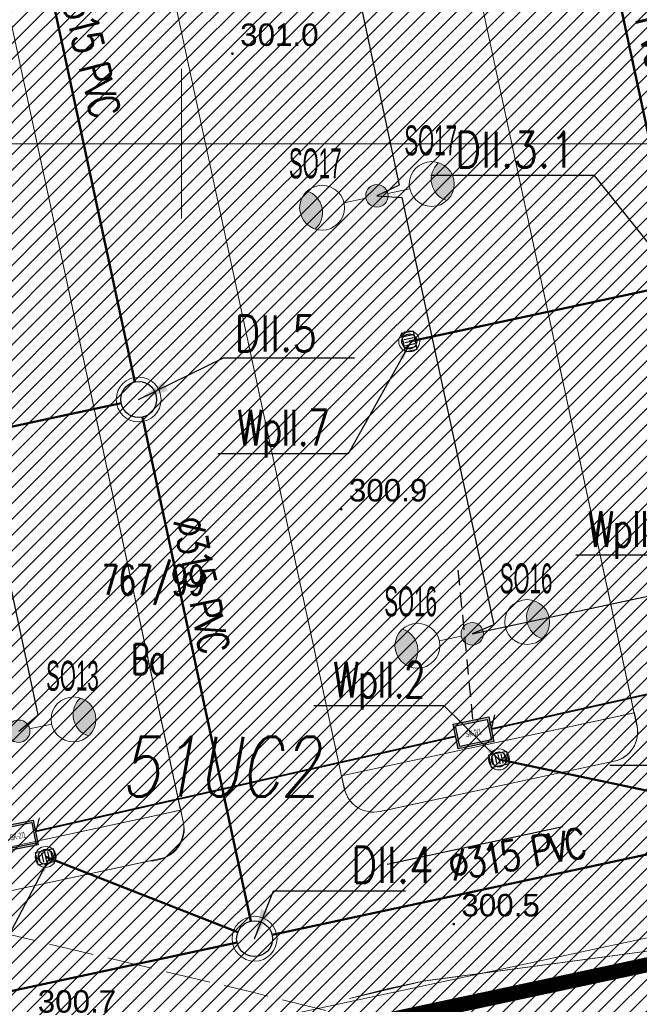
# Model space of a CAD drawing. Header units: metres. Extents: x 6567444 to 13135881, y 5574237 to 11149086.
# Tile 136 of 212: x 6567895 to 6567915, y 5574471 to 5574504. Entities that reach past the tile are written whole.
import ezdxf
from ezdxf.enums import TextEntityAlignment as Align

# ---------------------------------------------------------------- set-up
doc = ezdxf.new("R2010")
doc.units = ezdxf.units.M
for name, pattern in [('_MDCP$1$L_0_06', [2, 1.5, -0.5]), ('_PZT$0$Kropki przerywana 1', [250, 150, -100]), ('GE.I.6640.1.468.2024_MDCP_dodatkowe pomiary_12.03.2026$0$L_0_06', [2, 1.5, -0.5]), ('PT-IE-001 PZT - instal. elektr XREFF$0$SEL_r', [1.5, 1, -0.5])]:
    doc.linetypes.add(name, pattern=pattern)
for name, color, linetype, lineweight in [('_MDCP$0$EGB_DzialkaEwidencyjna', 7, 'Continuous', 18), ('_MDCP$0$EGB_KonturUzytkuGruntowego', 92, 'Continuous', 18), ('_MDCP$0$MP_LINIE_REGULAC', 135, 'Continuous', 40), ('_MDCP$0$OT_Komunikacja', 7, 'Continuous', 18), ('_MDCP$0$OTRN', 7, 'Continuous', 13), ('_MDCP$0$PARRA', 7, 'Continuous', 13), ('_MDCP$1$GES_PrzewodKanalizacyjny', 36, 'Continuous', 18), ('_MDCP$1$PARSI', 7, 'Continuous', 20), ('_Tt_DO_LIKWIDACJI', 7, 'Continuous', 20), ('_TT_KAN_D_II etap', 116, 'Continuous', 50), ('_TT_KAN_D_OPIS_DN', 7, 'Continuous', 30), ('_TT_KAN_D_Opis_PKT_II', 7, 'Continuous', 30), ('_TT_KAN_D_Opis_PKT_wpust', 7, 'Continuous', 30), ('_TT_KAN_D_WPUST', 7, 'Continuous', 25), ('GE.I.6640.1.468.2024_MDCP_dodatkowe pomiary_12.03.2026$0$EGB_DzialkaEwidencyjna', 7, 'Continuous', 18), ('GE.I.6640.1.468.2024_MDCP_dodatkowe pomiary_12.03.2026$0$EGB_KonturUzytkuGruntowego', 92, 'Continuous', 18), ('GE.I.6640.1.468.2024_MDCP_dodatkowe pomiary_12.03.2026$0$GES_PrzewodKanalizacyjny', 36, 'Continuous', 18), ('GE.I.6640.1.468.2024_MDCP_dodatkowe pomiary_12.03.2026$0$MP_LINIE_REGULAC', 135, 'Continuous', 40), ('GE.I.6640.1.468.2024_MDCP_dodatkowe pomiary_12.03.2026$0$OT_Komunikacja', 7, 'Continuous', 18), ('GE.I.6640.1.468.2024_MDCP_dodatkowe pomiary_12.03.2026$0$OTRN', 7, 'Continuous', 13), ('GE.I.6640.1.468.2024_MDCP_dodatkowe pomiary_12.03.2026$0$PARRA', 7, 'Continuous', 13), ('GE.I.6640.1.468.2024_MDCP_dodatkowe pomiary_12.03.2026$0$PARSI', 7, 'Continuous', 20), ('PT-IE-001 PZT - instal. elektr XREFF$0$SEL_kanalizacja_kablowa_nN', 1, 'PT-IE-001 PZT - instal. elektr XREFF$0$SEL_knN', 40), ('PT-IE-001 PZT - instal. elektr XREFF$0$SEL_sieci_kable_nN', 1, 'PT-IE-001 PZT - instal. elektr XREFF$0$SEL_eN', 30), ('PT-IE-001 PZT - instal. elektr XREFF$0$SEL_sieci_oswietlenie_oprawy', 152, 'Continuous', 20), ('PT-IE-001 PZT - instal. elektr XREFF$0$SEL_sieci_pomocnicza_przerywana', 140, 'PT-IE-001 PZT - instal. elektr XREFF$0$SEL_r', 25), ('PT-IE-001 PZT - instal. elektr XREFF$0$SEN_studnia_kablowa_typ', 30, 'Continuous', 20)]:
    doc.layers.add(name, color=color, linetype=linetype, lineweight=lineweight)
for name, color, linetype in [('_MDCP$0$OTRN_O', 7, 'Continuous'), ('FORMA - Arch 01 - PZT 1 Strefy', 7, 'Continuous'), ('GE.I.6640.1.468.2024_MDCP_dodatkowe pomiary_12.03.2026$0$OTRN_O', 7, 'Continuous'), ('PT-IE-001 PZT - instal. elektr XREFF$0$SEL_atrybut_bloku1', 7, 'Continuous'), ('PT-IE-001 PZT - instal. elektr XREFF$0$SEL_atrybut_bloku2', 9, 'Continuous'), ('PT-IE-001 PZT - instal. elektr XREFF$0$SEN_atrybut_bloku1', 7, 'Continuous'), ('PT-IE-001 PZT - instal. elektr XREFF$0$SEN_atrybut_bloku2', 9, 'Continuous')]:
    doc.layers.add(name, color=color, linetype=linetype)
doc.layers.add('PT-IE-001 PZT - instal. elektr XREFF$0$SEL_sieci_kable_nN_oswietlenie', color=7, linetype='PT-IE-001 PZT - instal. elektr XREFF$0$SEL_eNN', lineweight=30, true_color=0xff7a7a)
doc.styles.add('_MDCP$0$BDOT', font='arial.ttf', dxfattribs={"width": 0.9})
doc.styles.add('_MDCP$0$STANDARD', font='simplex.shx')
doc.styles.add('GE.I.6640.1.468.2024_MDCP_dodatkowe pomiary_12.03.2026$0$BDOT', font='arial.ttf', dxfattribs={"width": 0.9})
doc.styles.add('GE.I.6640.1.468.2024_MDCP_dodatkowe pomiary_12.03.2026$0$STANDARD', font='simplex.shx')
doc.styles.add('PT-IE-001 PZT - instal. elektr XREFF$0$ARIAL', font='ARIALN.TTF', dxfattribs={"width": 0.8})
doc.styles.add('PT-IE-001 PZT - instal. elektr XREFF$0$ROMANS', font='ARIALN.TTF', dxfattribs={"width": 0.8})
doc.styles.add('pzt_11-06-2015 (2)$0$RomanS', font='romans.shx')
doc.styles.add('ROMANS', font='romans.shx', dxfattribs={"width": 0.9})
doc.styles.get("Standard").update_dxf_attribs({"font": 'arial.ttf'})
doc.linetypes.add('likwidacja1', pattern='A,0,-1,["X",ROMANS,S=0.6,R=0,X=-0.1,Y=-0.3],-1', length=2)
doc.linetypes.add('PT-IE-001 PZT - instal. elektr XREFF$0$SEL_eN', pattern='A,5,["eN",PT-IE-001 PZT - instal. elektr XREFF$0$ARIAL,S=1,R=0,X=1.8,Y=0.25],5', length=10)
doc.linetypes.add('PT-IE-001 PZT - instal. elektr XREFF$0$SEL_eNN', pattern='A,5,["eNN",PT-IE-001 PZT - instal. elektr XREFF$0$ARIAL,S=1,R=0,X=1.45,Y=0.25],5', length=10)
doc.linetypes.add('PT-IE-001 PZT - instal. elektr XREFF$0$SEL_knN', pattern='A,5,["knN",PT-IE-001 PZT - instal. elektr XREFF$0$ARIAL,S=1,R=0,X=1.8,Y=0.25],5', length=10)
doc.dimstyles.new('ISO-25', dxfattribs={"dimtxt": 2.5, "dimasz": 2.5, "dimexe": 1.25, "dimexo": 0.625, "dimtad": 1, "dimtxsty": 'Standard', "dimcen": 2.5, "dimadec": 0, "dimazin": 0, "dimtfac": 1, "dimtmove": 0, "dimatfit": 3, "dimfxl": 1, "dimarcsym": 0})
pattern_1 = [(45, (0, 0), (-0.265165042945, 0.265165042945), [])]

# ---------------------------------------------------------------- blocks, each defined once
blk = doc.blocks.new('_MDCP$0$OTRN')
at = {"layer": '_MDCP$0$OTRN', "color": 0, "const_width": 0.09}
blk.add_lwpolyline([(-0.045, 0, 1), (0.045, 0, 1)], format="xyb", close=True, dxfattribs=at)
at = {"layer": '_MDCP$0$OTRN_O', "color": 0, "style": '_MDCP$0$BDOT'}
blk.add_attdef('RZEDNA', (0.514, 0.515), '', height=1.5, dxfattribs=at)
blk = doc.blocks.new('_MDCP$0$mzsk_3')
at = {"layer": '_MDCP$1$PARSI', "color": 0}
for p, q in [((-5, 0), (5, 0)), ((0, -5), (0, 0))]:
    blk.add_line(p, q, dxfattribs=at)
blk = doc.blocks.new('_MDCP')
at = {"layer": '_MDCP$0$OT_Komunikacja', "color": 7, "linetype": '_MDCP$1$L_0_06', "lineweight": 18, "flags": 128}
blk.add_lwpolyline([(6567882.96, 5574514.19), (6567888.44, 5574477.38), (6567889.21, 5574475.79), (6567889.95, 5574474.97), (6567890.49, 5574474.7), (6567893.61, 5574473.71), (6567902.37, 5574471.63), (6567913.26, 5574468.91), (6567913.873, 5574468.734), (6567913.06, 5574465.175), (6567909.46, 5574465.92), (6567901.4, 5574466.74), (6567896.97, 5574466.97), (6567892.9, 5574468.19), (6567889.15, 5574469.24), (6567888, 5574469.69), (6567887.04, 5574470.68), (6567886.14, 5574472.85), (6567879.8, 5574500.83), (6567875.93, 5574514.86), (6567873.96, 5574525.12), (6567870.68, 5574544.68), (6567869.69, 5574556.86), (6567875.1, 5574558.32), (6567875.46, 5574553.45), (6567875.76, 5574549.86), (6567876.26, 5574547.82), (6567876.97, 5574544.24), (6567879.87, 5574529.68)], close=True, dxfattribs=at)
at = {"layer": '_MDCP$0$PARRA'}
for points in [[(6567600, 5574500), (6567600, 5574750), (6568000, 5574750), (6568000, 5574500)], [(6567600, 5574250), (6567600, 5574500), (6568000, 5574500), (6568000, 5574250)]]:
    blk.add_lwpolyline(points, close=True, dxfattribs=at)
at = {"layer": '_MDCP$1$GES_PrzewodKanalizacyjny', "color": 36, "linetype": 'Continuous', "lineweight": 18}
blk.add_lwpolyline([(6567905.614, 5574471.424), (6567906.868, 5574471.745), (6567908.127, 5574472.016), (6567908.166, 5574472.009), (6567917.636, 5574473.284), (6567943.225, 5574480.006), (6567953.238, 5574483.096), (6567960.926, 5574484.615)], dxfattribs=at)
at = {"layer": '_MDCP$0$OTRN', "color": 14, "xscale": 0.5, "yscale": 0.5, "zscale": 0.5}
for p, values in [((6567901.702, 5574503.012, 301.047), {'RZEDNA': '301.0'}), ((6567905.335, 5574487.781, 300.864), {'RZEDNA': '300.9'}), ((6567909.095, 5574473.908, 300.519), {'RZEDNA': '300.5'}), ((6567894.94, 5574470.69, 300.711), {'RZEDNA': '300.7'})]:
    blk.add_blockref('_MDCP$0$OTRN', p, dxfattribs=at).add_auto_attribs(values)
at = {"layer": '_MDCP$1$PARSI', "xscale": 0.5, "yscale": 0.5, "zscale": 0.5}
for rotation in [180.0000000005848, 1.16962990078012e-09]:
    blk.add_blockref('_MDCP$0$mzsk_3', (6567900, 5574500), dxfattribs=dict(at, rotation=rotation))
at = {"layer": '_MDCP$0$EGB_DzialkaEwidencyjna', "lineweight": 20, "style": '_MDCP$0$STANDARD', "width": 0.66}
blk.add_text('767/99', height=1, dxfattribs=at).set_placement((6567899.068, 5574485.412), align=Align.MIDDLE_CENTER)
at = {"layer": '_MDCP$0$EGB_KonturUzytkuGruntowego', "lineweight": 20, "style": '_MDCP$0$STANDARD', "width": 0.66}
blk.add_text('Ba', height=1, dxfattribs=at).set_placement((6567898.899, 5574482.766), align=Align.MIDDLE_CENTER)
at = {"layer": '_MDCP$0$MP_LINIE_REGULAC', "linetype": 'Continuous', "style": '_MDCP$0$STANDARD', "oblique": 10, "width": 0.75}
blk.add_text('51UC2', height=2, dxfattribs=at).set_placement((6567897.978, 5574478.174))
blk = doc.blocks.new('tb wpust')
at = {"layer": '_TT_KAN_D_WPUST', "lineweight": 30}
for p, q in [((-0.21, 0.154), (-0.21, -0.166)), ((-0.105, 0.154), (-0.105, -0.166)), ((-0.004, 0.154), (-0.004, -0.166)), ((0.1, 0.154), (0.1, -0.166)), ((0.205, 0.154), (0.205, -0.166))]:
    blk.add_line(p, q, dxfattribs=at)
blk.add_lwpolyline([(-0.31, -0.21), (0.31, -0.21), (0.31, 0.21), (-0.31, 0.21)], close=True, dxfattribs=at)
at = {"layer": '_TT_KAN_D_WPUST', "lineweight": 18}
blk.add_circle((0, 0), 0.35, dxfattribs=at)
at = {"layer": '_TT_KAN_D_WPUST', "color": 96, "lineweight": 30}
blk.add_circle((0, 0), 0.25, dxfattribs=at)
blk = doc.blocks.new('GE.I.6640.1.468.2024_MDCP_dodatkowe pomiary_12.03.2026$0$OTRN')
at = {"layer": 'GE.I.6640.1.468.2024_MDCP_dodatkowe pomiary_12.03.2026$0$OTRN', "color": 0, "const_width": 0.09}
blk.add_lwpolyline([(-0.045, 0, 1), (0.045, 0, 1)], format="xyb", close=True, dxfattribs=at)
at = {"layer": 'GE.I.6640.1.468.2024_MDCP_dodatkowe pomiary_12.03.2026$0$OTRN_O', "color": 0, "style": 'GE.I.6640.1.468.2024_MDCP_dodatkowe pomiary_12.03.2026$0$BDOT'}
blk.add_attdef('RZEDNA', (0.514, 0.515), '', height=1.5, dxfattribs=at)
blk = doc.blocks.new('GE.I.6640.1.468.2024_MDCP_dodatkowe pomiary_12.03.2026$0$mzsk_3')
at = {"layer": 'GE.I.6640.1.468.2024_MDCP_dodatkowe pomiary_12.03.2026$0$PARSI', "color": 0}
for p, q in [((-5, 0), (5, 0)), ((0, -5), (0, 0))]:
    blk.add_line(p, q, dxfattribs=at)
blk = doc.blocks.new('GE.I.6640.1.468.2024_MDCP_dodatkowe pomiary_12.03.2026')
at = {"layer": 'GE.I.6640.1.468.2024_MDCP_dodatkowe pomiary_12.03.2026$0$GES_PrzewodKanalizacyjny', "color": 36, "linetype": 'Continuous', "lineweight": 18}
blk.add_lwpolyline([(6567905.614, 5574471.424), (6567906.868, 5574471.745), (6567908.127, 5574472.016), (6567908.166, 5574472.009), (6567917.636, 5574473.284), (6567943.225, 5574480.006), (6567953.238, 5574483.096), (6567960.926, 5574484.615)], dxfattribs=at)
at = {"layer": 'GE.I.6640.1.468.2024_MDCP_dodatkowe pomiary_12.03.2026$0$OT_Komunikacja', "color": 7, "linetype": 'GE.I.6640.1.468.2024_MDCP_dodatkowe pomiary_12.03.2026$0$L_0_06', "lineweight": 18, "flags": 128}
blk.add_lwpolyline([(6567882.96, 5574514.19), (6567888.44, 5574477.38), (6567889.21, 5574475.79), (6567889.95, 5574474.97), (6567890.49, 5574474.7), (6567893.61, 5574473.71), (6567902.37, 5574471.63), (6567913.26, 5574468.91), (6567913.873, 5574468.734), (6567913.06, 5574465.175), (6567909.46, 5574465.92), (6567901.4, 5574466.74), (6567896.97, 5574466.97), (6567892.9, 5574468.19), (6567889.15, 5574469.24), (6567888, 5574469.69), (6567887.04, 5574470.68), (6567886.14, 5574472.85), (6567879.8, 5574500.83), (6567875.93, 5574514.86), (6567873.96, 5574525.12), (6567870.68, 5574544.68), (6567869.69, 5574556.86), (6567875.1, 5574558.32), (6567875.46, 5574553.45), (6567875.76, 5574549.86), (6567876.26, 5574547.82), (6567876.97, 5574544.24), (6567879.87, 5574529.68)], close=True, dxfattribs=at)
at = {"layer": 'GE.I.6640.1.468.2024_MDCP_dodatkowe pomiary_12.03.2026$0$PARRA'}
for points in [[(6567600, 5574500), (6567600, 5574750), (6568000, 5574750), (6568000, 5574500)], [(6567600, 5574250), (6567600, 5574500), (6568000, 5574500), (6568000, 5574250)]]:
    blk.add_lwpolyline(points, close=True, dxfattribs=at)
at = {"layer": 'GE.I.6640.1.468.2024_MDCP_dodatkowe pomiary_12.03.2026$0$OTRN', "color": 14, "xscale": 0.5, "yscale": 0.5, "zscale": 0.5}
for p, values in [((6567901.702, 5574503.012, 301.047), {'RZEDNA': '301.0'}), ((6567905.335, 5574487.781, 300.864), {'RZEDNA': '300.9'}), ((6567909.095, 5574473.908, 300.519), {'RZEDNA': '300.5'}), ((6567894.94, 5574470.69, 300.711), {'RZEDNA': '300.7'})]:
    blk.add_blockref('GE.I.6640.1.468.2024_MDCP_dodatkowe pomiary_12.03.2026$0$OTRN', p, dxfattribs=at).add_auto_attribs(values)
at = {"layer": 'GE.I.6640.1.468.2024_MDCP_dodatkowe pomiary_12.03.2026$0$PARSI', "xscale": 0.5, "yscale": 0.5, "zscale": 0.5}
for rotation in [180.0000000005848, 1.16962990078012e-09]:
    blk.add_blockref('GE.I.6640.1.468.2024_MDCP_dodatkowe pomiary_12.03.2026$0$mzsk_3', (6567900, 5574500), dxfattribs=dict(at, rotation=rotation))
at = {"layer": 'GE.I.6640.1.468.2024_MDCP_dodatkowe pomiary_12.03.2026$0$EGB_DzialkaEwidencyjna', "lineweight": 20, "style": 'GE.I.6640.1.468.2024_MDCP_dodatkowe pomiary_12.03.2026$0$STANDARD', "width": 0.66}
blk.add_text('767/99', height=1, dxfattribs=at).set_placement((6567899.068, 5574485.412), align=Align.MIDDLE_CENTER)
at = {"layer": 'GE.I.6640.1.468.2024_MDCP_dodatkowe pomiary_12.03.2026$0$EGB_KonturUzytkuGruntowego', "lineweight": 20, "style": 'GE.I.6640.1.468.2024_MDCP_dodatkowe pomiary_12.03.2026$0$STANDARD', "width": 0.66}
blk.add_text('Ba', height=1, dxfattribs=at).set_placement((6567898.899, 5574482.766), align=Align.MIDDLE_CENTER)
at = {"layer": 'GE.I.6640.1.468.2024_MDCP_dodatkowe pomiary_12.03.2026$0$MP_LINIE_REGULAC', "linetype": 'Continuous', "style": 'GE.I.6640.1.468.2024_MDCP_dodatkowe pomiary_12.03.2026$0$STANDARD', "oblique": 10, "width": 0.75}
blk.add_text('51UC2', height=2, dxfattribs=at).set_placement((6567897.978, 5574478.174))
blk = doc.blocks.new('PT-IE-001 PZT - instal. elektr XREFF$0$oprawa zewnetrzna stojaca')
for points in [[(0.375, 0, 1), (-0.375, 0, 1)], [(2.625, 0, 0.267949), (2.25, 0.65, 0.57735), (2.25, -0.65, 0.267949)]]:
    blk.add_hatch(color=256).paths.add_polyline_path(points)
blk.add_line((1.125, 0), (0.375, 0))
for centre, radius in [((1.875, 0), 0.75), ((0, 0), 0.375)]:
    blk.add_circle(centre, radius)
blk.add_arc((2.625, 0), 0.75, 120, 240)
at = {"layer": 'PT-IE-001 PZT - instal. elektr XREFF$0$SEL_atrybut_bloku1', "style": 'PT-IE-001 PZT - instal. elektr XREFF$0$ROMANS', "width": 0.6, "flags": 8}
blk.add_attdef('TYP', text='', height=1, dxfattribs=at).set_placement((1.873, 0.9), align=Align.CENTER)
at = {"layer": 'PT-IE-001 PZT - instal. elektr XREFF$0$SEL_atrybut_bloku2', "style": 'PT-IE-001 PZT - instal. elektr XREFF$0$ROMANS', "width": 0.6, "flags": 8}
for tag, p in [('OPIS1', (1.873, -1.638)), ('OPIS2', (1.873, -2.499))]:
    blk.add_attdef(tag, text='', height=0.75, dxfattribs=at).set_placement(p, align=Align.CENTER)
blk = doc.blocks.new('PT-IE-001 PZT - instal. elektr XREFF$0$studnia_SK2_1')
at = {"linetype": 'Continuous'}
h = blk.add_hatch(color=256, dxfattribs=at)
h.paths.add_polyline_path([(-0.61, 0.84), (-0.61, 0), (0.61, 0), (0.61, 0.84)])
h.paths.add_polyline_path([(0.54, 0.77), (0.54, 0.07), (-0.54, 0.07), (-0.54, 0.77)], flags=16)
for points in [[(-0.61, 0.84), (0.61, 0.84), (0.61, 0), (-0.61, 0)], [(-0.54, 0.77), (0.54, 0.77), (0.54, 0.07), (-0.54, 0.07)]]:
    blk.add_lwpolyline(points, close=True, dxfattribs=at)
at = {"linetype": 'Continuous', "flags": 128}
for points in [[(-0.61, 0.84), (0.61, 0.84), (0.61, 0), (-0.61, 0), (-0.61, 0.84)], [(-0.54, 0.77), (0.54, 0.77), (0.54, 0.07), (-0.54, 0.07), (-0.54, 0.77)]]:
    blk.add_lwpolyline(points, dxfattribs=at)
at = {"layer": 'PT-IE-001 PZT - instal. elektr XREFF$0$SEN_atrybut_bloku1', "style": 'PT-IE-001 PZT - instal. elektr XREFF$0$ROMANS', "width": 0.6, "flags": 8}
blk.add_attdef('TYP', text='', height=1, dxfattribs=at).set_placement((0, 0.94), align=Align.CENTER)
at = {"layer": 'PT-IE-001 PZT - instal. elektr XREFF$0$SEN_atrybut_bloku2', "style": 'PT-IE-001 PZT - instal. elektr XREFF$0$ROMANS', "width": 0.6, "flags": 8}
for tag, p in [('OPIS1', (0, -0.85)), ('OPIS2', (0, -1.7))]:
    blk.add_attdef(tag, text='', height=0.75, dxfattribs=at).set_placement(p, align=Align.CENTER)
at = {"layer": 'PT-IE-001 PZT - instal. elektr XREFF$0$SEN_studnia_kablowa_typ', "color": 0, "style": 'PT-IE-001 PZT - instal. elektr XREFF$0$ROMANS', "width": 0.6}
blk.add_text('SK-2/1', height=0.2, dxfattribs=at).set_placement((0, 0.42), align=Align.MIDDLE_CENTER)
blk = doc.blocks.new('PT-IE-001 PZT - instal. elektr XREFF')
at = {"layer": 'PT-IE-001 PZT - instal. elektr XREFF$0$SEL_kanalizacja_kablowa_nN', "ltscale": 0.8}
for points in [[(6567923.453, 5574483.34), (6567910.353, 5574480.422)], [(6567909.157, 5574480.18), (6567895.127, 5574477.003)]]:
    blk.add_lwpolyline(points, dxfattribs=at)
at = {"layer": 'PT-IE-001 PZT - instal. elektr XREFF$0$SEL_sieci_kable_nN_oswietlenie', "ltscale": 0.8}
for points in [[(6567903.41, 5574512.944), (6567904.319, 5574512.491), (6567907.278, 5574498.617), (6567906.529, 5574498.256), (6567907.366, 5574498.204), (6567910.437, 5574483.916), (6567909.714, 5574483.614), (6567909.714, 5574483.614)], [(6567894.56, 5574480.357), (6567895.213, 5574480.907), (6567892.207, 5574494.97), (6567891.482, 5574495.038)]]:
    blk.add_lwpolyline(points, dxfattribs=at)
at = {"layer": 'PT-IE-001 PZT - instal. elektr XREFF$0$SEL_sieci_kable_nN_oswietlenie', "ltscale": 0.5}
blk.add_lwpolyline([(6567909.714, 5574483.614), (6567925.191, 5574486.938)], dxfattribs=at)
at = {"layer": 'PT-IE-001 PZT - instal. elektr XREFF$0$SEL_sieci_pomocnicza_przerywana', "ltscale": 0.5}
for points in [[(6567909.739, 5574480.763), (6567909.242, 5574485.809)], [(6567910.353, 5574480.422), (6567910.493, 5574480.986)], [(6567895.133, 5574476.974), (6567895.274, 5574477.539)]]:
    blk.add_lwpolyline(points, dxfattribs=at)
at = {"layer": 'PT-IE-001 PZT - instal. elektr XREFF$0$SEL_sieci_kable_nN', "rotation": 11.42750792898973}
for p in [(6567909.838, 5574479.889), (6567894.618, 5574476.442)]:
    blk.add_blockref('PT-IE-001 PZT - instal. elektr XREFF$0$studnia_SK2_1', p, dxfattribs=at)
at = {"layer": 'PT-IE-001 PZT - instal. elektr XREFF$0$SEL_sieci_oswietlenie_oprawy'}
ref = blk.add_blockref('PT-IE-001 PZT - instal. elektr XREFF$0$oprawa zewnetrzna stojaca', (6567906.529, 5574498.256), dxfattribs=dict(at, rotation=12.20053319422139))
ref.add_attrib('TYP', 'SO17', dxfattribs={"layer": 'PT-IE-001 PZT - instal. elektr XREFF$0$SEL_atrybut_bloku1', "height": 1, "style": 'PT-IE-001 PZT - instal. elektr XREFF$0$ROMANS', "width": 0.6, "flags": 8}).set_placement((6567908.327, 5574499.61), align=Align.CENTER)
ref = blk.add_blockref('PT-IE-001 PZT - instal. elektr XREFF$0$oprawa zewnetrzna stojaca', (6567906.53, 5574498.256), dxfattribs=dict(at, rotation=192.2005331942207))
ref.add_attrib('TYP', 'SO17', dxfattribs={"layer": 'PT-IE-001 PZT - instal. elektr XREFF$0$SEL_atrybut_bloku1', "height": 1, "style": 'PT-IE-001 PZT - instal. elektr XREFF$0$ROMANS', "width": 0.6, "flags": 8}).set_placement((6567904.469, 5574498.841), align=Align.CENTER)
ref = blk.add_blockref('PT-IE-001 PZT - instal. elektr XREFF$0$oprawa zewnetrzna stojaca', (6567909.715, 5574483.612), dxfattribs=dict(at, rotation=12.20053319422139))
ref.add_attrib('TYP', 'SO16', dxfattribs={"layer": 'PT-IE-001 PZT - instal. elektr XREFF$0$SEL_atrybut_bloku1', "height": 1, "style": 'PT-IE-001 PZT - instal. elektr XREFF$0$ROMANS', "width": 0.6, "flags": 8}).set_placement((6567911.513, 5574484.966), align=Align.CENTER)
ref = blk.add_blockref('PT-IE-001 PZT - instal. elektr XREFF$0$oprawa zewnetrzna stojaca', (6567909.715, 5574483.612), dxfattribs=dict(at, rotation=192.200533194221))
ref.add_attrib('TYP', 'SO16', dxfattribs={"layer": 'PT-IE-001 PZT - instal. elektr XREFF$0$SEL_atrybut_bloku1', "height": 1, "style": 'PT-IE-001 PZT - instal. elektr XREFF$0$ROMANS', "width": 0.6, "flags": 8}).set_placement((6567907.655, 5574484.197), align=Align.CENTER)
ref = blk.add_blockref('PT-IE-001 PZT - instal. elektr XREFF$0$oprawa zewnetrzna stojaca', (6567894.56, 5574480.357), dxfattribs=dict(at, rotation=12.20053319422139))
ref.add_attrib('TYP', 'SO13', dxfattribs={"layer": 'PT-IE-001 PZT - instal. elektr XREFF$0$SEL_atrybut_bloku1', "height": 1, "style": 'PT-IE-001 PZT - instal. elektr XREFF$0$ROMANS', "width": 0.6, "flags": 8}).set_placement((6567896.357, 5574481.711), align=Align.CENTER)
ref = blk.add_blockref('PT-IE-001 PZT - instal. elektr XREFF$0$oprawa zewnetrzna stojaca', (6567894.56, 5574480.357), dxfattribs=dict(at, rotation=192.2005331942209))
ref.add_attrib('TYP', 'SO13', dxfattribs={"layer": 'PT-IE-001 PZT - instal. elektr XREFF$0$SEL_atrybut_bloku1', "height": 1, "style": 'PT-IE-001 PZT - instal. elektr XREFF$0$ROMANS', "width": 0.6, "flags": 8}).set_placement((6567892.5, 5574480.942), align=Align.CENTER)

msp = doc.modelspace()

# ---------------------------------------------------------------- block references
at = {"layer": 'Defpoints'}
msp.add_blockref('GE.I.6640.1.468.2024_MDCP_dodatkowe pomiary_12.03.2026', (0, 0), dxfattribs=at)

# ---------------------------------------------------------------- next in the draw order: block references
msp.add_blockref('_MDCP', (0, 0))

# ---------------------------------------------------------------- next in the draw order: linework, layer by layer
at = {"layer": '_Tt_DO_LIKWIDACJI', "linetype": 'likwidacja1', "lineweight": 20}
msp.add_lwpolyline([(6567905.614, 5574471.424), (6567908.127, 5574472.016), (6567917.636, 5574473.284), (6567939.233, 5574478.951)], dxfattribs=at)
at = {"layer": '_TT_KAN_D_II etap'}
for p, q in [((6567907.617, 5574493.387), (6567916.08, 5574495.206)), ((6567892.456, 5574490.133), (6567897.983, 5574491.321)), ((6567910.609, 5574479.414), (6567919.952, 5574477.434)), ((6567895.465, 5574476.16), (6567901.885, 5574473.639))]:
    msp.add_line(p, q, dxfattribs=at)
for points in [[(6567913.116, 5574511.854), (6567916.541, 5574495.918)], [(6567895.019, 5574507.965), (6567898.443, 5574492.033)], [(6567898.695, 5574490.86), (6567902.317, 5574474.007)], [(6567903.03, 5574473.546), (6567919.953, 5574477.183)], [(6567854.467, 5574466.431), (6567855.153, 5574463.256), (6567884.483, 5574469.56), (6567901.857, 5574473.294)]]:
    msp.add_lwpolyline(points, dxfattribs=at)
at = {"layer": '_TT_KAN_D_II etap', "lineweight": 13}
for centre in [(6567898.569, 5574491.447), (6567902.443, 5574473.42)]:
    msp.add_circle(centre, 0.75, dxfattribs=at)
at = {"layer": '_TT_KAN_D_II etap', "lineweight": 30}
for centre in [(6567898.569, 5574491.447), (6567902.443, 5574473.42)]:
    msp.add_circle(centre, 0.6, dxfattribs=at)
at = {"layer": 'Defpoints'}
msp.add_line((6567906.877, 5574475.907), (6567912.743, 5574477.168), dxfattribs=at)
at = {"layer": 'Defpoints', "color": 6, "linetype": '_PZT$0$Kropki przerywana 1', "lineweight": 50, "ltscale": 0.01, "const_width": 0.5}
msp.add_lwpolyline([(6567846.825, 5574464.572), (6567852.935, 5574465.886), (6567856.959, 5574459.099), (6567863.876, 5574457.905), (6567881.468, 5574461.686), (6567884.062, 5574465.823), (6567941.534, 5574478.091)], dxfattribs=at)

# ---------------------------------------------------------------- next in the draw order: block references
at = {"layer": '_TT_KAN_D_WPUST'}
for p, rotation in [((6567907.61, 5574493.39), 101.9259753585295), ((6567910.609, 5574479.414), 191.9259753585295), ((6567895.462, 5574476.154), 191.9259753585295)]:
    msp.add_blockref('tb wpust', p, dxfattribs=dict(at, rotation=rotation))

# ---------------------------------------------------------------- next in the draw order: texts
at = {"layer": '_TT_KAN_D_OPIS_DN', "char_height": 1, "attachment_point": 1, "style": 'pzt_11-06-2015 (2)$0$RomanS'}
for insert, rotation in [((6567915.437, 5574507.147), 284.0132), ((6567896.851, 5574505.537), 284.0132), ((6567900.695, 5574487.628, 300.4), 281.4064), ((6567908.84, 5574476.329), 10.0888)]:
    msp.add_mtext_dynamic_manual_height_columns('\\T0.85;\\W0.8;%%C315 PVC', width=9.13673, gutter_width=12.5, heights=[0], dxfattribs=dict(at, insert=insert, rotation=rotation))
at = {"layer": '_TT_KAN_D_Opis_PKT_II', "char_height": 1.2, "style": 'ROMANS'}
for s, insert, attachment_point in [('\\W0.8;DII.3.1', (6567913.142, 5574500.402), 3), ('\\W0.8;DII.5', (6567901.769, 5574494.256), 1), ('\\W0.8;DII.4', (6567905.673, 5574476.486), 1)]:
    msp.add_mtext(s, dxfattribs=dict(at, insert=insert, attachment_point=attachment_point))

# ---------------------------------------------------------------- next in the draw order: leaders
at = {"layer": '_TT_KAN_D_Opis_PKT_II', "lineweight": 25, "annotation_type": 0, "has_hookline": 1}
for points, hookline_direction, text_width in [([(6567916.667, 5574495.332), (6567913.794, 5574498.932), (6567912.794, 5574498.932)], 1, 3.84), ([(6567898.569, 5574491.447), (6567901.408, 5574492.838), (6567902.408, 5574492.838)], 0, 2.743), ([(6567920.539, 5574477.309), (6567918.681, 5574479.213), (6567917.681, 5574479.213)], 1, 2.743), ([(6567902.443, 5574473.42), (6567903.075, 5574475.016), (6567904.075, 5574475.016)], 0, 2.789)]:
    msp.add_leader(points, dimstyle='ISO-25', override={"dimasz": 1, "dimgap": 0.625, "dimtad": 3}, dxfattribs=dict(at, hookline_direction=hookline_direction, text_width=text_width))

# ---------------------------------------------------------------- next in the draw order: block references
msp.add_blockref('PT-IE-001 PZT - instal. elektr XREFF', (0, 0))

# ---------------------------------------------------------------- next in the draw order: hatches: boundary and pattern name
at = {"layer": 'FORMA - Arch 01 - PZT 1 Strefy', "linetype": 'Continuous', "lineweight": 0, "true_color": 0x577933}
h = msp.add_hatch(dxfattribs=at)
h.set_pattern_fill('ANSI31', color=77, scale=3, style=0)
h.set_pattern_definition(pattern_1)
h.paths.add_polyline_path([(6567829, 5574517.24), (6567842.398, 5574471.118), (6567844.165, 5574471.632), (6567846.931, 5574462.111), (6567846.967, 5574484.472), (6567835.736, 5574536.73), (6567846.642, 5574539.074), (6567844.864, 5574547.35), (6567918.571, 5574563.191), (6567935.605, 5574483.933), (6567930.975, 5574476.768), (6567931.227, 5574475.595), (6567933.57, 5574476.098, 0.216609), (6567938.884, 5574480.085), (6567921.55, 5574567.86), (6567849.267, 5574550.953), (6567830.11, 5574546.47)])
at = {"layer": 'FORMA - Arch 01 - PZT 1 Strefy', "linetype": 'Continuous', "lineweight": 0, "true_color": 0x69697f}
h = msp.add_hatch(dxfattribs=at)
h.set_pattern_fill('ANSI31', color=8, scale=3, style=0)
h.set_pattern_definition(pattern_1)
h.paths.add_polyline_path([(6567875.437, 5574515.718), (6567883.567, 5574477.893), (6567884.58, 5574473.187), (6567886.578, 5574463.891), (6567886.587, 5574463.893), (6567900.21, 5574466.838, -0.318533), (6567899.358, 5574467.62), (6567899.085, 5574468.891, -0.414214), (6567899.852, 5574470.079), (6567930.975, 5574476.768), (6567935.605, 5574483.933), (6567924.844, 5574534.007), (6567916.781, 5574532.275), (6567916.886, 5574531.786, -0.414214), (6567911.513, 5574523.471)])
h.paths.add_polyline_path([(6567890.289, 5574475.183), (6567882.84, 5574509.83, -0.414214), (6567884.459, 5574511.827), (6567891.303, 5574513.297, -0.414214), (6567892.488, 5574512.529), (6567900.066, 5574477.285, -0.457655), (6567898.958, 5574476.024), (6567891.477, 5574474.416, -0.372067)], flags=0)
h.paths.add_polyline_path([(6567906.631, 5574477.673, -0.414214), (6567905.44, 5574478.44), (6567897.865, 5574513.685, -0.414214), (6567898.635, 5574514.873), (6567906.457, 5574516.554, -0.414214), (6567907.645, 5574515.787), (6567915.217, 5574480.541, -0.414214), (6567914.452, 5574479.354)], flags=0)
h.paths.add_polyline_path([(6567913.019, 5574516.942, -0.414214), (6567913.789, 5574518.13), (6567914.948, 5574518.379, -0.227837), (6567920.849, 5574516.958), (6567922.941, 5574515.251, -0.170304), (6567923.975, 5574513.557), (6567929.342, 5574488.599, -0.198912), (6567929.204, 5574487.846), (6567926.784, 5574484.101, -0.198912), (6567922.376, 5574481.057), (6567921.785, 5574480.93, -0.414214), (6567920.597, 5574481.697)], flags=0)
at = {"layer": 'FORMA - Arch 01 - PZT 1 Strefy', "linetype": 'Continuous', "lineweight": 0, "true_color": 0x606060}
h = msp.add_hatch(dxfattribs=at)
h.set_pattern_fill('ANSI31', color=251, scale=3, style=0)
h.set_pattern_definition(pattern_1)
h.paths.add_polyline_path([(6567877.761, 5574470.187), (6567884.905, 5574471.723), (6567884.671, 5574472.811), (6567884.473, 5574473.729), (6567883.567, 5574477.893), (6567878.678, 5574476.842), (6567871.324, 5574511.061), (6567876.212, 5574512.111), (6567874.387, 5574520.606), (6567909.387, 5574528.128), (6567910.438, 5574523.24), (6567911.513, 5574523.471, 0.390142), (6567916.985, 5574531.214), (6567916.781, 5574532.275), (6567866.729, 5574521.517)])
at = {"layer": 'FORMA - Arch 01 - PZT 1 Strefy', "linetype": 'Continuous', "lineweight": 0, "true_color": 0x4b7a78}
h = msp.add_hatch(dxfattribs=at)
h.set_pattern_fill('ANSI31', color=137, scale=3, style=0)
h.set_pattern_definition(pattern_1)
h.paths.add_polyline_path([(6567897.994, 5574513.087), (6567905.348, 5574478.868), (6567915.125, 5574480.969), (6567907.77, 5574515.188)])
h = msp.add_hatch(dxfattribs=at)
h.set_pattern_fill('ANSI31', color=137, scale=3, style=0)
h.set_pattern_definition(pattern_1)
h.paths.add_polyline_path([(6567890.194, 5574475.611), (6567899.971, 5574477.712), (6567892.616, 5574511.931), (6567882.84, 5574509.83)])
at = {"layer": 'FORMA - Arch 01 - PZT 1 Strefy', "linetype": 'Continuous', "lineweight": 0, "true_color": 0x577933}
h = msp.add_hatch(dxfattribs=at)
h.set_pattern_fill('ANSI31', color=77, scale=3, style=0)
h.set_pattern_definition(pattern_1)
h.paths.add_polyline_path([(6567915.13, 5574480.971), (6567905.351, 5574478.869), (6567905.446, 5574478.441, 0.414214), (6567906.633, 5574477.673), (6567914.455, 5574479.354, 0.414214), (6567915.222, 5574480.542)])
h = msp.add_hatch(dxfattribs=at)
h.set_pattern_fill('ANSI31', color=77, scale=3, style=0)
h.set_pattern_definition(pattern_1)
h.paths.add_polyline_path([(6567899.974, 5574477.713), (6567890.194, 5574475.611), (6567890.289, 5574475.183, 0.414214), (6567891.477, 5574474.416), (6567899.298, 5574476.097, 0.414214), (6567900.066, 5574477.285)])
at = {"layer": 'FORMA - Arch 01 - PZT 1 Strefy', "linetype": 'Continuous', "lineweight": 0, "true_color": 0x606060}
h = msp.add_hatch(dxfattribs=at)
h.set_pattern_fill('ANSI31', color=251, scale=3, style=0)
h.set_pattern_definition(pattern_1)
h.paths.add_polyline_path([(6567899.852, 5574470.079, 0.414214), (6567899.085, 5574468.891), (6567899.358, 5574467.62, 0.414214), (6567900.546, 5574466.853), (6567931.668, 5574473.542), (6567930.975, 5574476.768)])
at = {"layer": 'FORMA - Arch 01 - PZT 1 Strefy', "linetype": 'Continuous', "lineweight": 0, "true_color": 0x69697f}
h = msp.add_hatch(dxfattribs=at)
h.set_pattern_fill('ANSI31', color=8, scale=3, style=0)
h.set_pattern_definition(pattern_1)
h.paths.add_polyline_path([(6567868.664, 5574447.184), (6567873.254, 5574448.171), (6567873.813, 5574447.81), (6567888.539, 5574450.975, -0.233884), (6567889.399, 5574450.758, -0.164402), (6567889.726, 5574450.208), (6567892.634, 5574436.678), (6567887.555, 5574435.586), (6567887.676, 5574435.026), (6567887.676, 5574435.025, -0.414102), (6567887.215, 5574434.313), (6567887.039, 5574434.275), (6567887.371, 5574432.73), (6567888.657, 5574433.007), (6567888.619, 5574433.183, -0.414214), (6567889.08, 5574433.895), (6567893.049, 5574434.749), (6567893.322, 5574433.479), (6567898.21, 5574434.53), (6567906.331, 5574396.74), (6567909.836, 5574380.434), (6567926.815, 5574389.768), (6567940.833, 5574410.263, 0.198373), (6567942.208, 5574417.794), (6567932.917, 5574461.025), (6567905.128, 5574455.052, -0.414214), (6567901.564, 5574457.355), (6567901.459, 5574457.843, -0.414214), (6567903.762, 5574461.407), (6567939.749, 5574469.141, -0.063253), (6567941.005, 5574469.249), (6567939.792, 5574475.428, -0.052799), (6567938.687, 5574475.025), (6567900.546, 5574466.853, -0.086628), (6567900.202, 5574466.839), (6567886.587, 5574463.893), (6567887.53, 5574459.452), (6567888.307, 5574455.835), (6567882.192, 5574454.521), (6567875.153, 5574453.008), (6567867.754, 5574451.418)])
h.paths.add_polyline_path([(6567903.07, 5574442.847), (6567912.847, 5574444.948), (6567923.521, 5574395.283), (6567913.745, 5574393.181)], flags=0)
h.paths.add_polyline_path([(6567925.121, 5574405.928, -0.004779), (6567925.109, 5574405.984), (6567925.133, 5574405.989)], flags=0)
h.paths.add_polyline_path([(6567932.495, 5574408.258), (6567927.607, 5574407.207), (6567918.151, 5574451.203), (6567927.928, 5574453.304), (6567936.333, 5574414.197), (6567931.445, 5574413.146)], flags=0)

# ---------------------------------------------------------------- next in the draw order: linework, layer by layer
at = {"layer": 'FORMA - Arch 01 - PZT 1 Strefy', "color": 254, "linetype": 'Continuous', "lineweight": 13, "true_color": 0xd2d2ff}
for p, q in [((6567907.645, 5574515.787), (6567915.217, 5574480.541)), ((6567905.44, 5574478.44), (6567897.865, 5574513.685)), ((6567892.488, 5574512.529), (6567900.066, 5574477.285)), ((6567914.452, 5574479.354), (6567906.631, 5574477.673)), ((6567899.852, 5574470.079), (6567930.975, 5574476.768)), ((6567898.958, 5574476.024), (6567891.477, 5574474.416))]:
    msp.add_line(p, q, dxfattribs=at)
at = {"layer": 'FORMA - Arch 01 - PZT 1 Strefy', "color": 131, "linetype": 'Continuous', "lineweight": 13, "true_color": 0x97f4f0}
for p, q in [((6567915.125, 5574480.969), (6567907.77, 5574515.188)), ((6567897.994, 5574513.087), (6567905.348, 5574478.868)), ((6567899.971, 5574477.712), (6567892.616, 5574511.931)), ((6567905.348, 5574478.868), (6567915.125, 5574480.969)), ((6567890.194, 5574475.611), (6567899.971, 5574477.712))]:
    msp.add_line(p, q, dxfattribs=at)
at = {"layer": 'FORMA - Arch 01 - PZT 1 Strefy', "color": 71, "linetype": 'Continuous', "lineweight": 13, "true_color": 0xaff266}
for p, q in [((6567915.13, 5574480.971), (6567905.351, 5574478.869)), ((6567915.222, 5574480.542), (6567915.13, 5574480.971)), ((6567906.633, 5574477.673), (6567914.455, 5574479.354)), ((6567905.351, 5574478.869), (6567905.446, 5574478.441)), ((6567899.974, 5574477.713), (6567890.194, 5574475.611)), ((6567900.066, 5574477.285), (6567899.974, 5574477.713)), ((6567891.477, 5574474.416), (6567899.298, 5574476.097))]:
    msp.add_line(p, q, dxfattribs=at)
at = {"layer": 'FORMA - Arch 01 - PZT 1 Strefy', "color": 9, "linetype": 'Continuous', "lineweight": 13}
msp.add_line((6567930.975, 5574476.768), (6567899.852, 5574470.079), dxfattribs=at)
at = {"layer": 'FORMA - Arch 01 - PZT 1 Strefy', "color": 254, "linetype": 'Continuous', "lineweight": 13, "true_color": 0xd2d2ff}
for centre, radius, start, end in [((6567914.241, 5574480.33), 0.999, 282.212, 12.212), ((6567906.419, 5574478.652), 1.001, 192.2117, 282.2117), ((6567898.967, 5574477.132), 1.109, 269.5228, 7.8885)]:
    msp.add_arc(centre, radius, start, end, dxfattribs=at)
at = {"layer": 'FORMA - Arch 01 - PZT 1 Strefy', "color": 71, "linetype": 'Continuous', "lineweight": 13, "true_color": 0xaff266}
for centre, start, end in [((6567914.245, 5574480.332), 282.1296, 12.1296), ((6567906.423, 5574478.651), 192.1296, 282.1296), ((6567899.088, 5574477.074), 282.1296, 12.1296)]:
    msp.add_arc(centre, 1, start, end, dxfattribs=at)

# ---------------------------------------------------------------- next in the draw order: texts
at = {"layer": '_TT_KAN_D_Opis_PKT_wpust', "lineweight": 25, "char_height": 1.2, "attachment_point": 3, "style": 'ROMANS'}
for s, insert in [('\\T0.95;\\W0.7;WpII.7', (6567904.913, 5574491.105, 300.5)), ('\\T0.95;\\W0.7;WpII.1', (6567916.628, 5574487.718)), ('\\T0.95;\\W0.7;WpII.2', (6567908.118, 5574482.682))]:
    msp.add_mtext(s, dxfattribs=dict(at, insert=insert))

# ---------------------------------------------------------------- next in the draw order: leaders
at = {"layer": '_TT_KAN_D_Opis_PKT_wpust', "lineweight": 25, "annotation_type": 0, "has_hookline": 1, "hookline_direction": 1}
for points, text_width in [([(6567907.596, 5574493.253, 300.5), (6567905.566, 5574489.629, 300.5), (6567905.066, 5574489.629, 300.5)], 3.222), ([(6567925.752, 5574483.63), (6567917.282, 5574486.243), (6567916.782, 5574486.243)], 2.982), ([(6567910.636, 5574479.374), (6567908.771, 5574481.207), (6567908.271, 5574481.207)], 3.222), ([(6567895.588, 5574476.129), (6567893.647, 5574472.43), (6567893.147, 5574472.43)], 3.222)]:
    msp.add_leader(points, dimstyle='ISO-25', override={"dimasz": 0.5, "dimgap": 0.625, "dimtad": 3}, dxfattribs=dict(at, text_width=text_width))

doc.saveas('drawing.dxf')
